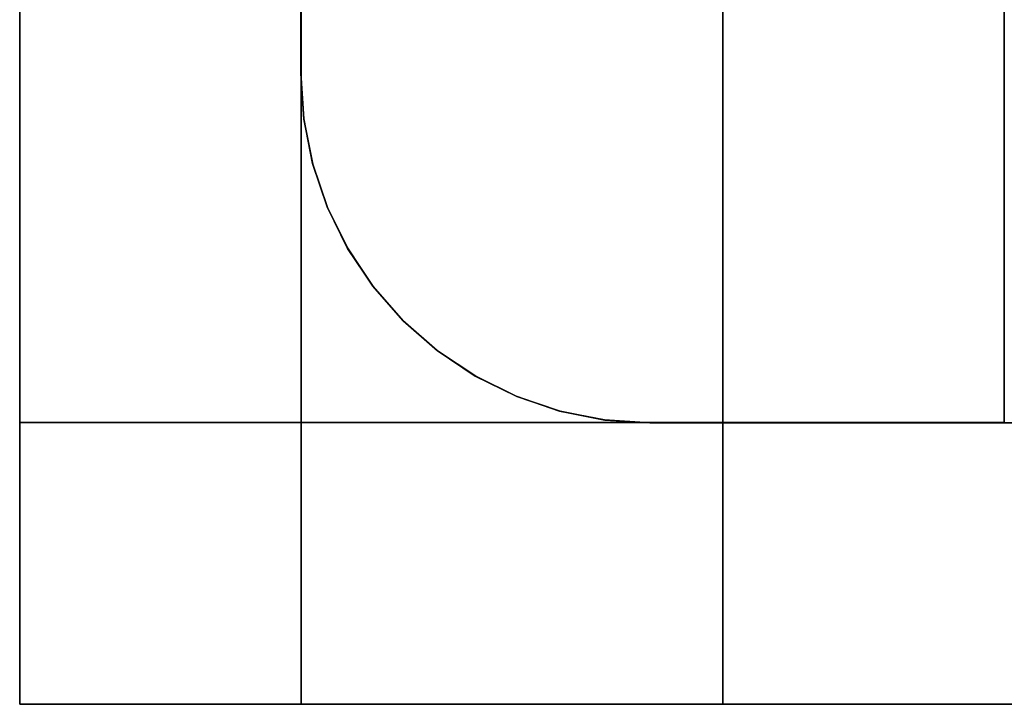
# Model space of a CAD drawing. Header units: millimetres. Extents: x -35 to 33166, y -35 to 31591.
# Tile 1 of 100: x 1428 to 1784, y -35 to 213. Entities that reach past the tile are written whole.
import ezdxf

# ---------------------------------------------------------------- set-up
doc = ezdxf.new("R2010")
doc.units = ezdxf.units.MM
doc.header["$LTSCALE"] = 25.4
doc.layers.get('0').update_dxf_attribs({"true_color": 0xffffff})
for name, color, linetype, true_color in [('end caps & lintels', 7, 'Continuous', 0xffa500), ('ICF - L1', 7, 'Continuous', 0xb4b464), ('ICF - L2', 7, 'Continuous', 0x64ff64)]:
    doc.layers.add(name, color=color, linetype=linetype, true_color=true_color)

# ---------------------------------------------------------------- blocks, each defined once
blk = doc.blocks.new('Group8169')
for p, q in [((-7.438659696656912e-07, -3.189086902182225e-05, 366.5300006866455), (-627.8, -3.189086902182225e-05, 366.5300006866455)), ((-627.8, -3.189086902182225e-05, -7.629394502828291e-07), (-7.438659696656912e-07, -3.189086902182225e-05, -7.629394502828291e-07)), ((-7.438659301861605e-07, -685.7999349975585, 366.5300006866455), (-7.438659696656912e-07, -3.189086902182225e-05, 366.5300006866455)), ((-7.438659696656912e-07, -3.189086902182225e-05, 366.5300006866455), (-7.438659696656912e-07, -3.189086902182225e-05, -7.629394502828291e-07)), ((-7.438659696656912e-07, -3.189086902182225e-05, -7.629394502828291e-07), (-7.438659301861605e-07, -685.7999349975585, -7.629394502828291e-07)), ((-627.8, -101.600031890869, 366.5300006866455), (-227.7868357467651, -101.600031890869, 366.5300006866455)), ((-627.8, -101.600031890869, -7.629394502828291e-07), (-227.7868357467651, -101.600031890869, -7.629394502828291e-07)), ((-227.7868357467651, -101.600031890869, 366.5300006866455), (-211.3017227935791, -102.6814581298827, 366.5300006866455)), ((-227.7868357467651, -101.600031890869, -7.629394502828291e-07), (-227.7868357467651, -101.600031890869, 366.5300006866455)), ((-227.7868357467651, -101.600031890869, -7.629394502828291e-07), (-211.3017227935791, -102.6814581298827, -7.629394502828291e-07)), ((-211.3017227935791, -102.6814581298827, 366.5300006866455), (-195.0991628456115, -105.9072302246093, 366.5300006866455)), ((-211.3017227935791, -102.6814581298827, -7.629394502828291e-07), (-195.0991628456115, -105.9072302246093, -7.629394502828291e-07)), ((-211.3017227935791, -102.6814581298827, -7.629394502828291e-07), (-211.3017227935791, -102.6814581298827, 366.5300006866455)), ((-195.0991628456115, -105.9072302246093, 366.5300006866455), (-179.4568884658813, -111.222118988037, 366.5300006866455)), ((-195.0991628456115, -105.9072302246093, -7.629394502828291e-07), (-179.4568884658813, -111.222118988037, -7.629394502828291e-07)), ((-195.0991628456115, -105.9072302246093, -7.629394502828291e-07), (-195.0991628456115, -105.9072302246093, 366.5300006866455)), ((-179.4568884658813, -111.222118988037, 366.5300006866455), (-164.6430034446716, -118.5349478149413, 366.5300006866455)), ((-179.4568884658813, -111.222118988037, -7.629394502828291e-07), (-164.6430034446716, -118.5349478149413, -7.629394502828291e-07)), ((-179.4568884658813, -111.222118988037, -7.629394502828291e-07), (-179.4568884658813, -111.222118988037, 366.5300006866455)), ((-164.6430034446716, -118.5349478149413, 366.5300006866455), (-150.9114288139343, -127.7203367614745, 366.5300006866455)), ((-150.9114288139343, -127.7203367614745, -7.629394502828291e-07), (-164.6430034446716, -118.5349478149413, -7.629394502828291e-07)), ((-164.6430034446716, -118.5349478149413, -7.629394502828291e-07), (-164.6430034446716, -118.5349478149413, 366.5300006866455)), ((-150.9114288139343, -127.7203367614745, 366.5300006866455), (-138.4975305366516, -138.621027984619, 366.5300006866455)), ((-138.4975305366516, -138.621027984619, -7.629394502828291e-07), (-150.9114288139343, -127.7203367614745, -7.629394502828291e-07)), ((-150.9114288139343, -127.7203367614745, -7.629394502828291e-07), (-150.9114288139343, -127.7203367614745, 366.5300006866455)), ((-138.4975305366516, -138.621027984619, 366.5300006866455), (-127.6140742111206, -151.0499205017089, 366.5300006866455)), ((-127.6140742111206, -151.0499205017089, -7.629394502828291e-07), (-138.4975305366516, -138.621027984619, -7.629394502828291e-07)), ((-138.4975305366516, -138.621027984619, -7.629394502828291e-07), (-138.4975305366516, -138.621027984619, 366.5300006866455)), ((-127.6140742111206, -151.0499205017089, 366.5300006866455), (-118.4476218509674, -164.7942366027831, 366.5300006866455)), ((-118.4476218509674, -164.7942366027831, -7.629394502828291e-07), (-127.6140742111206, -151.0499205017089, -7.629394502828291e-07)), ((-127.6140742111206, -151.0499205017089, -7.629394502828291e-07), (-127.6140742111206, -151.0499205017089, 366.5300006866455)), ((-118.4476218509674, -164.7942366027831, 366.5300006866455), (-111.1552859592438, -179.6182348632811, 366.5300006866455)), ((-118.4476218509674, -164.7942366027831, -7.629394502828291e-07), (-111.1552859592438, -179.6182348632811, -7.629394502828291e-07)), ((-118.4476218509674, -164.7942366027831, -7.629394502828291e-07), (-118.4476218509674, -164.7942366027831, 366.5300006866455)), ((-111.1552859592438, -179.6182348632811, 366.5300006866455), (-105.8620528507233, -195.2677641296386, 366.5300006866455)), ((-111.1552859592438, -179.6182348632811, -7.629394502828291e-07), (-105.8620528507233, -195.2677641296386, -7.629394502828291e-07)), ((-111.1552859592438, -179.6182348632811, -7.629394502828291e-07), (-111.1552859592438, -179.6182348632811, 366.5300006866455)), ((-105.8620528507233, -195.2677641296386, 366.5300006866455), (-102.6586570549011, -211.4748175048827, 366.5300006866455)), ((-105.8620528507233, -195.2677641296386, -7.629394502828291e-07), (-102.6586570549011, -211.4748175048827, -7.629394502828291e-07)), ((-105.8620528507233, -195.2677641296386, -7.629394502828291e-07), (-105.8620528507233, -195.2677641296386, 366.5300006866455)), ((-102.6586570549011, -211.4748175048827, 366.5300006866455), (-101.600000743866, -227.9614080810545, 366.5300006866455)), ((-102.6586570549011, -211.4748175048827, -7.629394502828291e-07), (-101.600000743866, -227.9614080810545, -7.629394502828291e-07)), ((-102.6586570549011, -211.4748175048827, -7.629394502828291e-07), (-102.6586570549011, -211.4748175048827, 366.5300006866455)), ((-101.600000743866, -227.9614080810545, 366.5300006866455), (-101.6000007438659, -685.7999349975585, 366.5300006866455)), ((-101.600000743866, -227.9614080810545, -7.629394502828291e-07), (-101.6000007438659, -685.7999349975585, -7.629394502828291e-07)), ((-101.600000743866, -227.9614080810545, -7.629394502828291e-07), (-101.600000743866, -227.9614080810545, 366.5300006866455))]:
    blk.add_line(p, q)
blk = doc.blocks.new('6XR35_90_C_MSG#72')
blk.add_blockref('Group8169', (0, 0))
blk = doc.blocks.new('Group7849')
for p, q in [((-1092.199934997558, -7.438658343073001e-07, -7.629394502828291e-07), (-3.189086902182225e-05, -7.438659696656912e-07, -7.629394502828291e-07)), ((-1092.199934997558, -7.438658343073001e-07, 457.1999992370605), (-3.189086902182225e-05, -7.438659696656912e-07, 457.1999992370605)), ((-3.189086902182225e-05, -7.438659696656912e-07, -7.629394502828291e-07), (-3.189086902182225e-05, -627.8, -7.629394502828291e-07)), ((-3.189086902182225e-05, -7.438659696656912e-07, -7.629394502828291e-07), (-3.189086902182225e-05, -7.438659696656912e-07, 457.1999992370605)), ((-3.189086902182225e-05, -7.438659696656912e-07, 457.1999992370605), (-3.189086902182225e-05, -627.8, 457.1999992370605)), ((-227.7868063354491, -101.6000007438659, -7.629394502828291e-07), (-1092.199934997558, -101.6000007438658, -7.629394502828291e-07)), ((-227.7868063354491, -101.6000007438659, 457.1999992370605), (-1092.199934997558, -101.6000007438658, 457.1999992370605)), ((-211.301766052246, -102.6814451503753, -7.629394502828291e-07), (-227.7868063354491, -101.6000007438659, -7.629394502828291e-07)), ((-227.7868063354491, -101.6000007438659, -7.629394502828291e-07), (-227.7868063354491, -101.6000007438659, 457.1999992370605)), ((-211.301766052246, -102.6814451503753, 457.1999992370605), (-227.7868063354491, -101.6000007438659, 457.1999992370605)), ((-195.099169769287, -105.9072414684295, -7.629394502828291e-07), (-211.301766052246, -102.6814451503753, -7.629394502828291e-07)), ((-195.099169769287, -105.9072414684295, 457.1999992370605), (-211.301766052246, -102.6814451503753, 457.1999992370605)), ((-211.301766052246, -102.6814451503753, -7.629394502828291e-07), (-211.301766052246, -102.6814451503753, 457.1999992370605)), ((-179.4569075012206, -111.2221060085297, -7.629394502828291e-07), (-195.099169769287, -105.9072414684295, -7.629394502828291e-07)), ((-179.4569075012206, -111.2221060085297, 457.1999992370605), (-195.099169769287, -105.9072414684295, 457.1999992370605)), ((-195.099169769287, -105.9072414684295, -7.629394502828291e-07), (-195.099169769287, -105.9072414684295, 457.1999992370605)), ((-164.6429861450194, -118.5349348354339, -7.629394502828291e-07), (-179.4569075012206, -111.2221060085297, -7.629394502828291e-07)), ((-164.6429861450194, -118.5349348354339, 457.1999992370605), (-179.4569075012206, -111.2221060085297, 457.1999992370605)), ((-179.4569075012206, -111.2221060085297, -7.629394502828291e-07), (-179.4569075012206, -111.2221060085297, 457.1999992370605)), ((-150.9114599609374, -127.7203782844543, -7.629394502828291e-07), (-164.6429861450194, -118.5349348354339, -7.629394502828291e-07)), ((-150.9114599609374, -127.7203782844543, 457.1999992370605), (-164.6429861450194, -118.5349348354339, 457.1999992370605)), ((-164.6429861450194, -118.5349348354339, -7.629394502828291e-07), (-164.6429861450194, -118.5349348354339, 457.1999992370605)), ((-138.4974890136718, -138.6209968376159, -7.629394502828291e-07), (-150.9114599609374, -127.7203782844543, -7.629394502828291e-07)), ((-138.4974890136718, -138.6209968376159, 457.1999992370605), (-150.9114599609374, -127.7203782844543, 457.1999992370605)), ((-150.9114599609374, -127.7203782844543, -7.629394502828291e-07), (-150.9114599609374, -127.7203782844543, 457.1999992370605)), ((-127.6140447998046, -151.0499620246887, -7.629394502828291e-07), (-138.4974890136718, -138.6209968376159, -7.629394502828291e-07)), ((-127.6140447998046, -151.0499620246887, 457.1999992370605), (-138.4974890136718, -138.6209968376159, 457.1999992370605)), ((-138.4974890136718, -138.6209968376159, -7.629394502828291e-07), (-138.4974890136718, -138.6209968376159, 457.1999992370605)), ((-118.4476469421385, -164.7942175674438, -7.629394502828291e-07), (-127.6140447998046, -151.0499620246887, -7.629394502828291e-07)), ((-118.4476469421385, -164.7942175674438, 457.1999992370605), (-127.6140447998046, -151.0499620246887, 457.1999992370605)), ((-127.6140447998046, -151.0499620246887, 457.1999992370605), (-127.6140447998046, -151.0499620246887, -7.629394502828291e-07)), ((-118.4476469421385, -164.7942175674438, -7.629394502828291e-07), (-111.1552626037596, -179.6182037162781, -7.629394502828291e-07)), ((-111.1552626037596, -179.6182037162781, 457.1999992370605), (-118.4476469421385, -164.7942175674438, 457.1999992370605)), ((-118.4476469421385, -164.7942175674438, 457.1999992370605), (-118.4476469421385, -164.7942175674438, -7.629394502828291e-07)), ((-111.1552626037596, -179.6182037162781, -7.629394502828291e-07), (-105.8620779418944, -195.2678056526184, -7.629394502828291e-07)), ((-105.8620779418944, -195.2678056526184, 457.1999992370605), (-111.1552626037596, -179.6182037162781, 457.1999992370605)), ((-111.1552626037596, -179.6182037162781, 457.1999992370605), (-111.1552626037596, -179.6182037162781, -7.629394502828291e-07)), ((-105.8620779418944, -195.2678056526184, -7.629394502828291e-07), (-102.6586882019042, -211.4748105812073, -7.629394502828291e-07)), ((-102.6586882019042, -211.4748105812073, 457.1999992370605), (-105.8620779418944, -195.2678056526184, 457.1999992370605)), ((-105.8620779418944, -195.2678056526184, 457.1999992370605), (-105.8620779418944, -195.2678056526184, -7.629394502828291e-07)), ((-102.6586882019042, -211.4748105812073, -7.629394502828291e-07), (-101.600031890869, -227.9614011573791, -7.629394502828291e-07)), ((-101.600031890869, -227.9614011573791, 457.1999992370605), (-102.6586882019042, -211.4748105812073, 457.1999992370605)), ((-102.6586882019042, -211.4748105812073, 457.1999992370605), (-102.6586882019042, -211.4748105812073, -7.629394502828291e-07)), ((-101.600031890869, -227.9614011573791, -7.629394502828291e-07), (-101.600031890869, -627.8, -7.629394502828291e-07)), ((-101.600031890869, -227.9614011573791, 457.1999992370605), (-101.600031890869, -627.8, 457.1999992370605)), ((-101.600031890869, -227.9614011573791, 457.1999992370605), (-101.600031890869, -227.9614011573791, -7.629394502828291e-07))]:
    blk.add_line(p, q)
blk = doc.blocks.new('6XR35_90_C_MSG#33')
blk.add_blockref('Group7849', (0, 0))
blk = doc.blocks.new('Group#3573')
for p, q in [((-1092.199934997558, -7.438658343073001e-07, 358.0699066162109), (-3.189086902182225e-05, -7.438659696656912e-07, 358.0699066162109)), ((-1092.199934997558, -7.438658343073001e-07, 457.2000961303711), (-3.189086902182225e-05, -7.438659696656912e-07, 457.2000961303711)), ((-3.189086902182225e-05, -7.438659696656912e-07, 358.0699066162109), (-3.189086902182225e-05, -627.8, 358.0699066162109)), ((-3.189086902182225e-05, -7.438659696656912e-07, 358.0699066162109), (-3.189086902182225e-05, -7.438659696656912e-07, 457.2000961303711)), ((-3.189086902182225e-05, -7.438659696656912e-07, 457.2000961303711), (-3.189086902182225e-05, -627.8, 457.2000961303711)), ((-227.7868063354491, -101.6000007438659, 358.0699066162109), (-1092.199934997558, -101.6000007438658, 358.0699066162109)), ((-227.7868063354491, -101.6000007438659, 457.2000961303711), (-1092.199934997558, -101.6000007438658, 457.2000961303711)), ((-211.301766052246, -102.6814451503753, 358.0699066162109), (-227.7868063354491, -101.6000007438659, 358.0699066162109)), ((-227.7868063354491, -101.6000007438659, 358.0699066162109), (-227.7868063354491, -101.6000007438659, 457.2000961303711)), ((-211.301766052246, -102.6814451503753, 457.2000961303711), (-227.7868063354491, -101.6000007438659, 457.2000961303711)), ((-195.099169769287, -105.9072414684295, 358.0699066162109), (-211.301766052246, -102.6814451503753, 358.0699066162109)), ((-195.099169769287, -105.9072414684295, 457.2000961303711), (-211.301766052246, -102.6814451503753, 457.2000961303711)), ((-211.301766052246, -102.6814451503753, 457.2000961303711), (-211.301766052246, -102.6814451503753, 358.0699066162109)), ((-179.4569075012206, -111.2221060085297, 358.0699066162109), (-195.099169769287, -105.9072414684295, 358.0699066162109)), ((-179.4569075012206, -111.2221060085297, 457.2000961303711), (-195.099169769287, -105.9072414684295, 457.2000961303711)), ((-195.099169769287, -105.9072414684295, 457.2000961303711), (-195.099169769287, -105.9072414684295, 358.0699066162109)), ((-164.6429861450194, -118.5349348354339, 358.0699066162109), (-179.4569075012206, -111.2221060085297, 358.0699066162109)), ((-164.6429861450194, -118.5349348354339, 457.2000961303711), (-179.4569075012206, -111.2221060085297, 457.2000961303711)), ((-179.4569075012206, -111.2221060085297, 457.2000961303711), (-179.4569075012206, -111.2221060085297, 358.0699066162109)), ((-150.9114599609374, -127.7203782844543, 358.0699066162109), (-164.6429861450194, -118.5349348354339, 358.0699066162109)), ((-150.9114599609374, -127.7203782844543, 457.2000961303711), (-164.6429861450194, -118.5349348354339, 457.2000961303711)), ((-164.6429861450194, -118.5349348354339, 457.2000961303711), (-164.6429861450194, -118.5349348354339, 358.0699066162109)), ((-138.4974890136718, -138.6209968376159, 358.0699066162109), (-150.9114599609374, -127.7203782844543, 358.0699066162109)), ((-138.4974890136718, -138.6209968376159, 457.2000961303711), (-150.9114599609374, -127.7203782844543, 457.2000961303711)), ((-150.9114599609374, -127.7203782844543, 457.2000961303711), (-150.9114599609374, -127.7203782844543, 358.0699066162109)), ((-127.6140447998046, -151.0499620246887, 358.0699066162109), (-138.4974890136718, -138.6209968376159, 358.0699066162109)), ((-127.6140447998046, -151.0499620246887, 457.2000961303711), (-138.4974890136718, -138.6209968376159, 457.2000961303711)), ((-138.4974890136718, -138.6209968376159, 457.2000961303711), (-138.4974890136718, -138.6209968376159, 358.0699066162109)), ((-118.4476469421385, -164.7942175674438, 358.0699066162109), (-127.6140447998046, -151.0499620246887, 358.0699066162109)), ((-118.4476469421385, -164.7942175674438, 457.2000961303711), (-127.6140447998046, -151.0499620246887, 457.2000961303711)), ((-127.6140447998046, -151.0499620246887, 457.2000961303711), (-127.6140447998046, -151.0499620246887, 358.0699066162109)), ((-111.1552626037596, -179.6182037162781, 358.0699066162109), (-118.4476469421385, -164.7942175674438, 358.0699066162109)), ((-111.1552626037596, -179.6182037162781, 457.2000961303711), (-118.4476469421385, -164.7942175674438, 457.2000961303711)), ((-118.4476469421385, -164.7942175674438, 457.2000961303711), (-118.4476469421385, -164.7942175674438, 358.0699066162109)), ((-105.8620779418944, -195.2678056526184, 358.0699066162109), (-111.1552626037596, -179.6182037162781, 358.0699066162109)), ((-105.8620779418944, -195.2678056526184, 457.2000961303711), (-111.1552626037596, -179.6182037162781, 457.2000961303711)), ((-111.1552626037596, -179.6182037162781, 457.2000961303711), (-111.1552626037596, -179.6182037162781, 358.0699066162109)), ((-102.6586882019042, -211.4748105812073, 358.0699066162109), (-105.8620779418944, -195.2678056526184, 358.0699066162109)), ((-102.6586882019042, -211.4748105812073, 457.2000961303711), (-105.8620779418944, -195.2678056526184, 457.2000961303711)), ((-105.8620779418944, -195.2678056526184, 457.2000961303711), (-105.8620779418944, -195.2678056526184, 358.0699066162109)), ((-101.600031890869, -227.9614011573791, 358.0699066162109), (-102.6586882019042, -211.4748105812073, 358.0699066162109)), ((-101.600031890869, -227.9614011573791, 457.2000961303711), (-102.6586882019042, -211.4748105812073, 457.2000961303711)), ((-102.6586882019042, -211.4748105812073, 457.2000961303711), (-102.6586882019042, -211.4748105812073, 358.0699066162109)), ((-101.600031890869, -627.8, 358.0699066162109), (-101.600031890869, -227.9614011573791, 358.0699066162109)), ((-101.600031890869, -627.8, 457.2000961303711), (-101.600031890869, -227.9614011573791, 457.2000961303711)), ((-101.600031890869, -227.9614011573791, 457.2000961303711), (-101.600031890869, -227.9614011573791, 358.0699066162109))]:
    blk.add_line(p, q)
blk = doc.blocks.new('6XR35_90_C_MSG#243')
blk.add_blockref('Group#3573', (0, 0))
blk = doc.blocks.new('Group#4033')
for p, q in [((-627.8, -3.189086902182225e-05, 9.613037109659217e-05), (-7.438659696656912e-07, -3.189086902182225e-05, 9.613037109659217e-05)), ((-627.8, -3.189086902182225e-05, 457.19990234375), (-7.438659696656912e-07, -3.189086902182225e-05, 457.19990234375)), ((-7.438659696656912e-07, -3.189086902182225e-05, 9.613037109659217e-05), (-7.438659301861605e-07, -685.7999349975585, 9.613037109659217e-05)), ((-7.438659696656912e-07, -3.189086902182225e-05, 457.19990234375), (-7.438659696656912e-07, -3.189086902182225e-05, 9.613037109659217e-05)), ((-7.438659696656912e-07, -3.189086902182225e-05, 457.19990234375), (-7.438659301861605e-07, -685.7999349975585, 457.19990234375)), ((-627.8, -101.600031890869, 457.19990234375), (-227.7868357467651, -101.600031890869, 457.19990234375)), ((-356.1340102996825, -101.600031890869, 9.613037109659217e-05), (-227.7868357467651, -101.600031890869, 9.613037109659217e-05)), ((-227.7868357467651, -101.600031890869, 457.19990234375), (-227.7868357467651, -101.600031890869, 9.613037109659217e-05)), ((-227.7868357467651, -101.600031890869, 9.613037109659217e-05), (-211.3017227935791, -102.6814581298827, 9.613037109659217e-05)), ((-211.3017227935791, -102.6814581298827, 457.19990234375), (-227.7868357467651, -101.600031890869, 457.19990234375)), ((-211.3017227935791, -102.6814581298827, 9.613037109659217e-05), (-195.0991628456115, -105.9072302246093, 9.613037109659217e-05)), ((-211.3017227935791, -102.6814581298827, 9.613037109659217e-05), (-211.3017227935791, -102.6814581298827, 457.19990234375)), ((-195.0991628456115, -105.9072302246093, 457.19990234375), (-211.3017227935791, -102.6814581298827, 457.19990234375)), ((-195.0991628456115, -105.9072302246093, 9.613037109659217e-05), (-195.0991628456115, -105.9072302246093, 457.19990234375)), ((-195.0991628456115, -105.9072302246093, 9.613037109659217e-05), (-179.4568884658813, -111.222118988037, 9.613037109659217e-05)), ((-179.4568884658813, -111.222118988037, 457.19990234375), (-195.0991628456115, -105.9072302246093, 457.19990234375)), ((-179.4568884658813, -111.222118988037, 9.613037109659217e-05), (-179.4568884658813, -111.222118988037, 457.19990234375)), ((-179.4568884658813, -111.222118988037, 9.613037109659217e-05), (-164.6430034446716, -118.5349478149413, 9.613037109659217e-05)), ((-164.6430034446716, -118.5349478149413, 457.19990234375), (-179.4568884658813, -111.222118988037, 457.19990234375)), ((-164.6430034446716, -118.5349478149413, 9.613037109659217e-05), (-164.6430034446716, -118.5349478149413, 457.19990234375)), ((-150.9114288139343, -127.7203367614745, 9.613037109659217e-05), (-164.6430034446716, -118.5349478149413, 9.613037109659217e-05)), ((-150.9114288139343, -127.7203367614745, 457.19990234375), (-164.6430034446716, -118.5349478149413, 457.19990234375)), ((-138.4975305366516, -138.621027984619, 9.613037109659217e-05), (-150.9114288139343, -127.7203367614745, 9.613037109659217e-05)), ((-150.9114288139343, -127.7203367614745, 9.613037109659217e-05), (-150.9114288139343, -127.7203367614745, 457.19990234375)), ((-138.4975305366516, -138.621027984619, 457.19990234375), (-150.9114288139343, -127.7203367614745, 457.19990234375)), ((-127.6140742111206, -151.0499205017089, 9.613037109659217e-05), (-138.4975305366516, -138.621027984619, 9.613037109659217e-05)), ((-138.4975305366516, -138.621027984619, 9.613037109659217e-05), (-138.4975305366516, -138.621027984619, 457.19990234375)), ((-127.6140742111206, -151.0499205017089, 457.19990234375), (-138.4975305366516, -138.621027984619, 457.19990234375)), ((-118.4476218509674, -164.7942366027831, 9.613037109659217e-05), (-127.6140742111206, -151.0499205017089, 9.613037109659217e-05)), ((-127.6140742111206, -151.0499205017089, 457.19990234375), (-127.6140742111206, -151.0499205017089, 9.613037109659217e-05)), ((-118.4476218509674, -164.7942366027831, 457.19990234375), (-127.6140742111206, -151.0499205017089, 457.19990234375)), ((-111.1552859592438, -179.6182348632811, 9.613037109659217e-05), (-118.4476218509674, -164.7942366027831, 9.613037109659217e-05)), ((-118.4476218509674, -164.7942366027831, 457.19990234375), (-118.4476218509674, -164.7942366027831, 9.613037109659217e-05)), ((-111.1552859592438, -179.6182348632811, 457.19990234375), (-118.4476218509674, -164.7942366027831, 457.19990234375)), ((-111.1552859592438, -179.6182348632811, 9.613037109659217e-05), (-105.8620528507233, -195.2677641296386, 9.613037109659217e-05)), ((-111.1552859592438, -179.6182348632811, 457.19990234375), (-111.1552859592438, -179.6182348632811, 9.613037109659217e-05)), ((-105.8620528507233, -195.2677641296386, 457.19990234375), (-111.1552859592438, -179.6182348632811, 457.19990234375)), ((-105.8620528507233, -195.2677641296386, 9.613037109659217e-05), (-102.6586570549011, -211.4748175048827, 9.613037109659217e-05)), ((-105.8620528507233, -195.2677641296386, 457.19990234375), (-105.8620528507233, -195.2677641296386, 9.613037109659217e-05)), ((-102.6586570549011, -211.4748175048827, 457.19990234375), (-105.8620528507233, -195.2677641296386, 457.19990234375)), ((-102.6586570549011, -211.4748175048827, 9.613037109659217e-05), (-101.6000007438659, -227.9614080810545, 9.613037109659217e-05)), ((-102.6586570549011, -211.4748175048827, 457.19990234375), (-102.6586570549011, -211.4748175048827, 9.613037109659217e-05)), ((-101.6000007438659, -227.9614080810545, 457.19990234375), (-102.6586570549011, -211.4748175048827, 457.19990234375)), ((-101.6000007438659, -227.9614080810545, 9.613037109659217e-05), (-101.6000007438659, -685.7999349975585, 9.613037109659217e-05)), ((-101.6000007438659, -227.9614080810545, 457.19990234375), (-101.6000007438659, -685.7999349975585, 457.19990234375)), ((-101.6000007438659, -227.9614080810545, 457.19990234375), (-101.6000007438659, -227.9614080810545, 9.613037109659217e-05))]:
    blk.add_line(p, q)
blk = doc.blocks.new('6XR35_90_C_MSG#283')
blk.add_blockref('Group#4033', (0, 0))
blk = doc.blocks.new('Group3573')
at = {"layer": 'ICF - L1', "extrusion": (0, 0, -1), "zscale": -1, "rotation": 270}
for name, p in [('6XR35_90_C_MSG#72', (-1427.91, -34.58, -357.2)), ('6XR35_90_C_MSG#283', (-1427.91, -34.58, -3100.4))]:
    blk.add_blockref(name, p, dxfattribs=at)
at = {"layer": 'ICF - L1', "rotation": 180}
for name, p in [('6XR35_90_C_MSG#33', (1427.91, -34.58, -100)), ('6XR35_90_C_MSG#243', (1427.91, -34.58, 2643.2))]:
    blk.add_blockref(name, p, dxfattribs=at)
blk = doc.blocks.new('Group#3786')
for p, q in [((-1092.200011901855, -7.438658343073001e-07, 457.1999023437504), (-1.190185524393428e-05, -7.438659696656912e-07, 457.1999023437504)), ((-1092.200011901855, -7.438658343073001e-07, -9.765624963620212e-05), (-1.190185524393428e-05, -7.438659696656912e-07, -9.765624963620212e-05)), ((-1.190185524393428e-05, -7.438659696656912e-07, -9.765624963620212e-05), (-1.190185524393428e-05, -7.438659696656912e-07, 457.1999023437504)), ((-1.190185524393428e-05, -7.438659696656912e-07, -9.765624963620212e-05), (-1.190185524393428e-05, -627.8, -9.765624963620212e-05)), ((-1.190185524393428e-05, -7.438659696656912e-07, 457.1999023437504), (-1.190185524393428e-05, -627.8, 457.1999023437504)), ((-227.7868832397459, -101.6000007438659, -9.765624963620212e-05), (-1092.200011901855, -101.6000007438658, -9.765624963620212e-05)), ((-227.7868832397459, -101.6000007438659, 457.1999023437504), (-1092.200011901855, -101.6000007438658, 457.1999023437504)), ((-227.7868832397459, -101.6000007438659, -9.765624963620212e-05), (-227.7868832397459, -101.6000007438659, 457.1999023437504)), ((-211.3016491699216, -102.6814451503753, -9.765624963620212e-05), (-227.7868832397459, -101.6000007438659, -9.765624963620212e-05)), ((-211.3016491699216, -102.6814451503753, 457.1999023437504), (-227.7868832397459, -101.6000007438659, 457.1999023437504)), ((-195.0991497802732, -105.9072414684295, -9.765624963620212e-05), (-211.3016491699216, -102.6814451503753, -9.765624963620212e-05)), ((-195.0991497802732, -105.9072414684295, 457.1999023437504), (-211.3016491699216, -102.6814451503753, 457.1999023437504)), ((-211.3016491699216, -102.6814451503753, -9.765624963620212e-05), (-211.3016491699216, -102.6814451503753, 457.1999023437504)), ((-179.4568875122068, -111.2221060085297, -9.765624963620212e-05), (-195.0991497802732, -105.9072414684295, -9.765624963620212e-05)), ((-179.4568875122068, -111.2221060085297, 457.1999023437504), (-195.0991497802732, -105.9072414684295, 457.1999023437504)), ((-195.0991497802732, -105.9072414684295, -9.765624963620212e-05), (-195.0991497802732, -105.9072414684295, 457.1999023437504)), ((-164.6429661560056, -118.5349348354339, -9.765624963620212e-05), (-179.4568875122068, -111.2221060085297, -9.765624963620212e-05)), ((-164.6429661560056, -118.5349348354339, 457.1999023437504), (-179.4568875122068, -111.2221060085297, 457.1999023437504)), ((-179.4568875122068, -111.2221060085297, -9.765624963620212e-05), (-179.4568875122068, -111.2221060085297, 457.1999023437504)), ((-150.9114399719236, -127.7203782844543, -9.765624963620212e-05), (-164.6429661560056, -118.5349348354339, -9.765624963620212e-05)), ((-150.9114399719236, -127.7203782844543, 457.1999023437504), (-164.6429661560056, -118.5349348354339, 457.1999023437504)), ((-164.6429661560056, -118.5349348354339, -9.765624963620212e-05), (-164.6429661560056, -118.5349348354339, 457.1999023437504)), ((-138.4975659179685, -138.6209968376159, -9.765624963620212e-05), (-150.9114399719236, -127.7203782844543, -9.765624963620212e-05)), ((-138.4975659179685, -138.6209968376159, 457.1999023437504), (-150.9114399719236, -127.7203782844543, 457.1999023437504)), ((-150.9114399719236, -127.7203782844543, -9.765624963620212e-05), (-150.9114399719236, -127.7203782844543, 457.1999023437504)), ((-127.6141217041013, -151.0499620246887, -9.765624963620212e-05), (-138.4975659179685, -138.6209968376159, -9.765624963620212e-05)), ((-127.6141217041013, -151.0499620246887, 457.1999023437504), (-138.4975659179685, -138.6209968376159, 457.1999023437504)), ((-138.4975659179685, -138.6209968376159, -9.765624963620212e-05), (-138.4975659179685, -138.6209968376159, 457.1999023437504)), ((-118.4476269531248, -164.7942175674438, -9.765624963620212e-05), (-127.6141217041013, -151.0499620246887, -9.765624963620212e-05)), ((-118.4476269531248, -164.7942175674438, 457.1999023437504), (-127.6141217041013, -151.0499620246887, 457.1999023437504)), ((-127.6141217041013, -151.0499620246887, 457.1999023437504), (-127.6141217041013, -151.0499620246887, -9.765624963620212e-05)), ((-118.4476269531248, -164.7942175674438, -9.765624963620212e-05), (-111.1552426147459, -179.6182037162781, -9.765624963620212e-05)), ((-111.1552426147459, -179.6182037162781, 457.1999023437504), (-118.4476269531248, -164.7942175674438, 457.1999023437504)), ((-118.4476269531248, -164.7942175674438, 457.1999023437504), (-118.4476269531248, -164.7942175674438, -9.765624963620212e-05)), ((-111.1552426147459, -179.6182037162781, -9.765624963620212e-05), (-105.8620579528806, -195.2678056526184, -9.765624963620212e-05)), ((-105.8620579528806, -195.2678056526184, 457.1999023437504), (-111.1552426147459, -179.6182037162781, 457.1999023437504)), ((-111.1552426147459, -179.6182037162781, 457.1999023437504), (-111.1552426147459, -179.6182037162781, -9.765624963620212e-05)), ((-105.8620579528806, -195.2678056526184, -9.765624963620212e-05), (-102.6586682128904, -211.4748105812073, -9.765624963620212e-05)), ((-102.6586682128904, -211.4748105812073, 457.1999023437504), (-105.8620579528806, -195.2678056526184, 457.1999023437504)), ((-105.8620579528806, -195.2678056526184, 457.1999023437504), (-105.8620579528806, -195.2678056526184, -9.765624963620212e-05)), ((-102.6586682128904, -211.4748105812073, -9.765624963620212e-05), (-101.6000119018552, -227.9614011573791, -9.765624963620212e-05)), ((-101.6000119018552, -227.9614011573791, 457.1999023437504), (-102.6586682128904, -211.4748105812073, 457.1999023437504)), ((-102.6586682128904, -211.4748105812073, 457.1999023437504), (-102.6586682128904, -211.4748105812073, -9.765624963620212e-05)), ((-101.6000119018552, -227.9614011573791, 457.1999023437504), (-101.6000119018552, -627.8, 457.1999023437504)), ((-101.6000119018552, -227.9614011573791, 457.1999023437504), (-101.6000119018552, -227.9614011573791, -9.765624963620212e-05)), ((-101.6000119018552, -227.9614011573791, -9.765624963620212e-05), (-101.6000119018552, -627.8, -9.765624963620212e-05))]:
    blk.add_line(p, q)
blk = doc.blocks.new('6XR35_90_C#3_MSG#18')
blk.add_blockref('Group#3786', (0, 0))
blk = doc.blocks.new('Group9460')
for p, q in [((-7.438659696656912e-07, -1.190185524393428e-05, 233.9298095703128), (-627.8, -1.190185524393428e-05, 233.9298095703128)), ((-627.8, -1.190185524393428e-05, -9.765624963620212e-05), (-7.438659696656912e-07, -1.190185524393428e-05, -9.765624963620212e-05)), ((-7.438659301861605e-07, -685.8000119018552, 233.9298095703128), (-7.438659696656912e-07, -1.190185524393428e-05, 233.9298095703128)), ((-7.438659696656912e-07, -1.190185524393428e-05, 233.9298095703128), (-7.438659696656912e-07, -1.190185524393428e-05, -9.765624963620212e-05)), ((-7.438659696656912e-07, -1.190185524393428e-05, -9.765624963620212e-05), (-7.438659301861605e-07, -685.8000119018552, -9.765624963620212e-05)), ((-627.8, -101.6000119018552, 233.9298095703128), (-227.7868357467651, -101.6000119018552, 233.9298095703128)), ((-627.8, -101.6000119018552, -9.765624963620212e-05), (-227.7868357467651, -101.6000119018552, -9.765624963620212e-05)), ((-227.7868357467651, -101.6000119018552, 233.9298095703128), (-211.3017227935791, -102.6814381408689, 233.9298095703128)), ((-227.7868357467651, -101.6000119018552, -9.765624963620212e-05), (-227.7868357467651, -101.6000119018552, 233.9298095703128)), ((-227.7868357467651, -101.6000119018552, -9.765624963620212e-05), (-211.3017227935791, -102.6814381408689, -9.765624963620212e-05)), ((-211.3017227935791, -102.6814381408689, 233.9298095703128), (-195.0991628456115, -105.9072102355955, 233.9298095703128)), ((-211.3017227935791, -102.6814381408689, -9.765624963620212e-05), (-211.3017227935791, -102.6814381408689, 233.9298095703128)), ((-211.3017227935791, -102.6814381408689, -9.765624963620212e-05), (-195.0991628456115, -105.9072102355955, -9.765624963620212e-05)), ((-195.0991628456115, -105.9072102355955, 233.9298095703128), (-179.4568884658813, -111.2220989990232, 233.9298095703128)), ((-195.0991628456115, -105.9072102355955, -9.765624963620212e-05), (-195.0991628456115, -105.9072102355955, 233.9298095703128)), ((-195.0991628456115, -105.9072102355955, -9.765624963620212e-05), (-179.4568884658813, -111.2220989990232, -9.765624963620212e-05)), ((-179.4568884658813, -111.2220989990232, 233.9298095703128), (-164.6430034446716, -118.5349278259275, 233.9298095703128)), ((-179.4568884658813, -111.2220989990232, -9.765624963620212e-05), (-179.4568884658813, -111.2220989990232, 233.9298095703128)), ((-179.4568884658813, -111.2220989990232, -9.765624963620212e-05), (-164.6430034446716, -118.5349278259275, -9.765624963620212e-05)), ((-164.6430034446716, -118.5349278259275, 233.9298095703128), (-150.9114288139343, -127.7204136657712, 233.9298095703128)), ((-164.6430034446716, -118.5349278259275, -9.765624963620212e-05), (-164.6430034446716, -118.5349278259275, 233.9298095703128)), ((-150.9114288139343, -127.7204136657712, -9.765624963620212e-05), (-164.6430034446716, -118.5349278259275, -9.765624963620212e-05)), ((-150.9114288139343, -127.7204136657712, 233.9298095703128), (-138.4975305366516, -138.6210079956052, 233.9298095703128)), ((-138.4975305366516, -138.6210079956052, -9.765624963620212e-05), (-150.9114288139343, -127.7204136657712, -9.765624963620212e-05)), ((-150.9114288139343, -127.7204136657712, -9.765624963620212e-05), (-150.9114288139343, -127.7204136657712, 233.9298095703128)), ((-138.4975305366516, -138.6210079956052, 233.9298095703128), (-127.6140742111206, -151.0499974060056, 233.9298095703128)), ((-127.6140742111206, -151.0499974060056, -9.765624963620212e-05), (-138.4975305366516, -138.6210079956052, -9.765624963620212e-05)), ((-138.4975305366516, -138.6210079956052, -9.765624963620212e-05), (-138.4975305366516, -138.6210079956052, 233.9298095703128)), ((-127.6140742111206, -151.0499974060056, 233.9298095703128), (-118.4476218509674, -164.7942166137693, 233.9298095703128)), ((-118.4476218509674, -164.7942166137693, -9.765624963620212e-05), (-127.6140742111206, -151.0499974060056, -9.765624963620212e-05)), ((-127.6140742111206, -151.0499974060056, -9.765624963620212e-05), (-127.6140742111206, -151.0499974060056, 233.9298095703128)), ((-118.4476218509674, -164.7942166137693, 233.9298095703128), (-111.1552859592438, -179.6182148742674, 233.9298095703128)), ((-118.4476218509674, -164.7942166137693, -9.765624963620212e-05), (-118.4476218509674, -164.7942166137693, 233.9298095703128)), ((-118.4476218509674, -164.7942166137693, -9.765624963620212e-05), (-111.1552859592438, -179.6182148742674, -9.765624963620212e-05)), ((-111.1552859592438, -179.6182148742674, 233.9298095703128), (-105.8620528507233, -195.2678410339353, 233.9298095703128)), ((-111.1552859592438, -179.6182148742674, -9.765624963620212e-05), (-111.1552859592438, -179.6182148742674, 233.9298095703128)), ((-111.1552859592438, -179.6182148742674, -9.765624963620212e-05), (-105.8620528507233, -195.2678410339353, -9.765624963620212e-05)), ((-105.8620528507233, -195.2678410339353, 233.9298095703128), (-102.6586570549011, -211.4748944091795, 233.9298095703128)), ((-105.8620528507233, -195.2678410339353, -9.765624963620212e-05), (-105.8620528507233, -195.2678410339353, 233.9298095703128)), ((-105.8620528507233, -195.2678410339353, -9.765624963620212e-05), (-102.6586570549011, -211.4748944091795, -9.765624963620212e-05)), ((-102.6586570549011, -211.4748944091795, 233.9298095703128), (-101.600000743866, -227.9614849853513, 233.9298095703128)), ((-102.6586570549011, -211.4748944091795, -9.765624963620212e-05), (-102.6586570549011, -211.4748944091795, 233.9298095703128)), ((-102.6586570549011, -211.4748944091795, -9.765624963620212e-05), (-101.600000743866, -227.9614849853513, -9.765624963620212e-05)), ((-101.600000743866, -227.9614849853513, 233.9298095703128), (-101.6000007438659, -685.8000119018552, 233.9298095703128)), ((-101.600000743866, -227.9614849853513, -9.765624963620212e-05), (-101.600000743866, -227.9614849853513, 233.9298095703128)), ((-101.600000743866, -227.9614849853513, -9.765624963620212e-05), (-101.6000007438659, -685.8000119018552, -9.765624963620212e-05))]:
    blk.add_line(p, q)
blk = doc.blocks.new('6XR35_90_C#3_MSG#39')
blk.add_blockref('Group9460', (0, 0))
blk = doc.blocks.new('Group10170')
for p, q in [((-627.8, -1.190185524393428e-05, 232.6698089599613), (-7.438659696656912e-07, -1.190185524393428e-05, 232.6698089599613)), ((-627.8, -1.190185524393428e-05, 457.1999023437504), (-7.438659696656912e-07, -1.190185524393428e-05, 457.1999023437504)), ((-7.438659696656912e-07, -1.190185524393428e-05, 232.6698089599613), (-7.438659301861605e-07, -685.8000119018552, 232.6698089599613)), ((-7.438659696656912e-07, -1.190185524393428e-05, 457.1999023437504), (-7.438659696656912e-07, -1.190185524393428e-05, 232.6698089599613)), ((-7.438659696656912e-07, -1.190185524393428e-05, 457.1999023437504), (-7.438659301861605e-07, -685.8000119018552, 457.1999023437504)), ((-227.7868357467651, -101.6000119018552, 232.6698089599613), (-627.8, -101.6000119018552, 232.6698089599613)), ((-627.8, -101.6000119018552, 457.1999023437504), (-227.7868357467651, -101.6000119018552, 457.1999023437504)), ((-211.3017227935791, -102.6814381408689, 232.6698089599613), (-227.7868357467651, -101.6000119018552, 232.6698089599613)), ((-227.7868357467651, -101.6000119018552, 232.6698089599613), (-227.7868357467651, -101.6000119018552, 457.1999023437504)), ((-211.3017227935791, -102.6814381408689, 457.1999023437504), (-227.7868357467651, -101.6000119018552, 457.1999023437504)), ((-195.0991628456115, -105.9072102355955, 232.6698089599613), (-211.3017227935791, -102.6814381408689, 232.6698089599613)), ((-195.0991628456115, -105.9072102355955, 457.1999023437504), (-211.3017227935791, -102.6814381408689, 457.1999023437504)), ((-211.3017227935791, -102.6814381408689, 232.6698089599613), (-211.3017227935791, -102.6814381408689, 457.1999023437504)), ((-179.4568884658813, -111.2220989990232, 232.6698089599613), (-195.0991628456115, -105.9072102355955, 232.6698089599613)), ((-179.4568884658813, -111.2220989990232, 457.1999023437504), (-195.0991628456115, -105.9072102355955, 457.1999023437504)), ((-195.0991628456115, -105.9072102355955, 232.6698089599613), (-195.0991628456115, -105.9072102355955, 457.1999023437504)), ((-164.6430034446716, -118.5349278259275, 232.6698089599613), (-179.4568884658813, -111.2220989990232, 232.6698089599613)), ((-164.6430034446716, -118.5349278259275, 457.1999023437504), (-179.4568884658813, -111.2220989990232, 457.1999023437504)), ((-179.4568884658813, -111.2220989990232, 232.6698089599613), (-179.4568884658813, -111.2220989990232, 457.1999023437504)), ((-150.9114288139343, -127.7204136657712, 232.6698089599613), (-164.6430034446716, -118.5349278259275, 232.6698089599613)), ((-150.9114288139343, -127.7204136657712, 457.1999023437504), (-164.6430034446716, -118.5349278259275, 457.1999023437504)), ((-164.6430034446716, -118.5349278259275, 232.6698089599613), (-164.6430034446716, -118.5349278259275, 457.1999023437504)), ((-138.4975305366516, -138.6210079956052, 232.6698089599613), (-150.9114288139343, -127.7204136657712, 232.6698089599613)), ((-138.4975305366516, -138.6210079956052, 457.1999023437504), (-150.9114288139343, -127.7204136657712, 457.1999023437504)), ((-150.9114288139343, -127.7204136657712, 232.6698089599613), (-150.9114288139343, -127.7204136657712, 457.1999023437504)), ((-127.6140742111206, -151.0499974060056, 232.6698089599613), (-138.4975305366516, -138.6210079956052, 232.6698089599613)), ((-127.6140742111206, -151.0499974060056, 457.1999023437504), (-138.4975305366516, -138.6210079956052, 457.1999023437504)), ((-138.4975305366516, -138.6210079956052, 232.6698089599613), (-138.4975305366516, -138.6210079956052, 457.1999023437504)), ((-118.4476218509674, -164.7942166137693, 232.6698089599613), (-127.6140742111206, -151.0499974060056, 232.6698089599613)), ((-118.4476218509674, -164.7942166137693, 457.1999023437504), (-127.6140742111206, -151.0499974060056, 457.1999023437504)), ((-127.6140742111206, -151.0499974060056, 232.6698089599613), (-127.6140742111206, -151.0499974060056, 457.1999023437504)), ((-111.1552859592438, -179.6182148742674, 232.6698089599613), (-118.4476218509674, -164.7942166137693, 232.6698089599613)), ((-111.1552859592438, -179.6182148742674, 457.1999023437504), (-118.4476218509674, -164.7942166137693, 457.1999023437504)), ((-118.4476218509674, -164.7942166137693, 232.6698089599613), (-118.4476218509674, -164.7942166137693, 457.1999023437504)), ((-105.8620528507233, -195.2678410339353, 232.6698089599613), (-111.1552859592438, -179.6182148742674, 232.6698089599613)), ((-105.8620528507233, -195.2678410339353, 457.1999023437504), (-111.1552859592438, -179.6182148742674, 457.1999023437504)), ((-111.1552859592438, -179.6182148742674, 232.6698089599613), (-111.1552859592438, -179.6182148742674, 457.1999023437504)), ((-102.6586570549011, -211.4748944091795, 232.6698089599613), (-105.8620528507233, -195.2678410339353, 232.6698089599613)), ((-102.6586570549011, -211.4748944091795, 457.1999023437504), (-105.8620528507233, -195.2678410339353, 457.1999023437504)), ((-105.8620528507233, -195.2678410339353, 232.6698089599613), (-105.8620528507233, -195.2678410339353, 457.1999023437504)), ((-101.600000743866, -227.9614849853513, 232.6698089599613), (-102.6586570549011, -211.4748944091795, 232.6698089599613)), ((-101.600000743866, -227.9614849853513, 457.1999023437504), (-102.6586570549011, -211.4748944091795, 457.1999023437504)), ((-102.6586570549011, -211.4748944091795, 232.6698089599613), (-102.6586570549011, -211.4748944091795, 457.1999023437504)), ((-101.6000007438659, -685.8000119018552, 232.6698089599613), (-101.600000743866, -227.9614849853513, 232.6698089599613)), ((-101.600000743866, -227.9614849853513, 457.1999023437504), (-101.6000007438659, -685.8000119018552, 457.1999023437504)), ((-101.600000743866, -227.9614849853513, 457.1999023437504), (-101.600000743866, -227.9614849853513, 232.6698089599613))]:
    blk.add_line(p, q)
blk = doc.blocks.new('6XR35_90_C#3_MSG#78')
blk.add_blockref('Group10170', (0, 0))
blk = doc.blocks.new('Group10441')
for p, q in [((-1.190185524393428e-05, -7.438659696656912e-07, 124.2000732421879), (-1092.200011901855, -7.438658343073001e-07, 124.2000732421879)), ((-1092.200011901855, -7.438658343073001e-07, -9.765624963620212e-05), (-1.190185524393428e-05, -7.438659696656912e-07, -9.765624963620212e-05)), ((-1.190185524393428e-05, -627.8, 124.2000732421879), (-1.190185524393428e-05, -7.438659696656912e-07, 124.2000732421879)), ((-1.190185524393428e-05, -7.438659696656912e-07, -9.765624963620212e-05), (-1.190185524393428e-05, -627.8, -9.765624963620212e-05)), ((-1.190185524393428e-05, -7.438659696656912e-07, 124.2000732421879), (-1.190185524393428e-05, -7.438659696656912e-07, -9.765624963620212e-05)), ((-1092.200011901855, -101.6000007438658, 124.2000732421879), (-227.7868832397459, -101.6000007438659, 124.2000732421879)), ((-1092.200011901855, -101.6000007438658, -9.765624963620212e-05), (-227.7868832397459, -101.6000007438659, -9.765624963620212e-05)), ((-227.7868832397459, -101.6000007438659, 124.2000732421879), (-211.3016491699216, -102.6814451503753, 124.2000732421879)), ((-227.7868832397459, -101.6000007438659, 124.2000732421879), (-227.7868832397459, -101.6000007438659, -9.765624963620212e-05)), ((-211.3016491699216, -102.6814451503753, -9.765624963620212e-05), (-227.7868832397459, -101.6000007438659, -9.765624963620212e-05)), ((-211.3016491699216, -102.6814451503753, 124.2000732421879), (-195.0991497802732, -105.9072414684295, 124.2000732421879)), ((-195.0991497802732, -105.9072414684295, -9.765624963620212e-05), (-211.3016491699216, -102.6814451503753, -9.765624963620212e-05)), ((-211.3016491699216, -102.6814451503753, 124.2000732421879), (-211.3016491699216, -102.6814451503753, -9.765624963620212e-05)), ((-195.0991497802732, -105.9072414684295, 124.2000732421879), (-179.4568875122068, -111.2221060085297, 124.2000732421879)), ((-179.4568875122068, -111.2221060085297, -9.765624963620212e-05), (-195.0991497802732, -105.9072414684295, -9.765624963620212e-05)), ((-195.0991497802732, -105.9072414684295, 124.2000732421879), (-195.0991497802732, -105.9072414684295, -9.765624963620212e-05)), ((-179.4568875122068, -111.2221060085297, 124.2000732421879), (-164.6429661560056, -118.5349348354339, 124.2000732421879)), ((-164.6429661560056, -118.5349348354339, -9.765624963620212e-05), (-179.4568875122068, -111.2221060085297, -9.765624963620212e-05)), ((-179.4568875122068, -111.2221060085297, 124.2000732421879), (-179.4568875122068, -111.2221060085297, -9.765624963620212e-05)), ((-164.6429661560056, -118.5349348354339, 124.2000732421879), (-150.9114399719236, -127.7203782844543, 124.2000732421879)), ((-150.9114399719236, -127.7203782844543, -9.765624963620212e-05), (-164.6429661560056, -118.5349348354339, -9.765624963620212e-05)), ((-164.6429661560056, -118.5349348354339, 124.2000732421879), (-164.6429661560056, -118.5349348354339, -9.765624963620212e-05)), ((-150.9114399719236, -127.7203782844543, 124.2000732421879), (-138.4975659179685, -138.6209968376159, 124.2000732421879)), ((-138.4975659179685, -138.6209968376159, -9.765624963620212e-05), (-150.9114399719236, -127.7203782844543, -9.765624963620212e-05)), ((-150.9114399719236, -127.7203782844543, 124.2000732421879), (-150.9114399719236, -127.7203782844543, -9.765624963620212e-05)), ((-138.4975659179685, -138.6209968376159, 124.2000732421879), (-127.6141217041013, -151.0499620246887, 124.2000732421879)), ((-127.6141217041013, -151.0499620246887, -9.765624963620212e-05), (-138.4975659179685, -138.6209968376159, -9.765624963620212e-05)), ((-138.4975659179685, -138.6209968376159, 124.2000732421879), (-138.4975659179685, -138.6209968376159, -9.765624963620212e-05)), ((-127.6141217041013, -151.0499620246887, 124.2000732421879), (-118.4476269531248, -164.7942175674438, 124.2000732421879)), ((-118.4476269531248, -164.7942175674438, -9.765624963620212e-05), (-127.6141217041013, -151.0499620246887, -9.765624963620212e-05)), ((-127.6141217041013, -151.0499620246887, 124.2000732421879), (-127.6141217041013, -151.0499620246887, -9.765624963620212e-05)), ((-118.4476269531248, -164.7942175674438, 124.2000732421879), (-111.1552426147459, -179.6182037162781, 124.2000732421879)), ((-118.4476269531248, -164.7942175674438, -9.765624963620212e-05), (-111.1552426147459, -179.6182037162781, -9.765624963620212e-05)), ((-118.4476269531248, -164.7942175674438, 124.2000732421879), (-118.4476269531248, -164.7942175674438, -9.765624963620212e-05)), ((-111.1552426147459, -179.6182037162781, 124.2000732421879), (-105.8620579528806, -195.2678056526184, 124.2000732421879)), ((-111.1552426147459, -179.6182037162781, -9.765624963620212e-05), (-105.8620579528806, -195.2678056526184, -9.765624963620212e-05)), ((-111.1552426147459, -179.6182037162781, 124.2000732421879), (-111.1552426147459, -179.6182037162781, -9.765624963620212e-05)), ((-105.8620579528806, -195.2678056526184, 124.2000732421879), (-102.6586682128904, -211.4748105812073, 124.2000732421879)), ((-105.8620579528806, -195.2678056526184, -9.765624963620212e-05), (-102.6586682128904, -211.4748105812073, -9.765624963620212e-05)), ((-105.8620579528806, -195.2678056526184, 124.2000732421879), (-105.8620579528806, -195.2678056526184, -9.765624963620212e-05)), ((-102.6586682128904, -211.4748105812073, 124.2000732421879), (-101.6000119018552, -227.9614011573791, 124.2000732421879)), ((-102.6586682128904, -211.4748105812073, 124.2000732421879), (-102.6586682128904, -211.4748105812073, -9.765624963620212e-05)), ((-102.6586682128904, -211.4748105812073, -9.765624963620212e-05), (-101.6000119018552, -227.9614011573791, -9.765624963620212e-05)), ((-101.6000119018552, -227.9614011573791, 124.2000732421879), (-101.6000119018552, -627.8, 124.2000732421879)), ((-101.6000119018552, -227.9614011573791, 124.2000732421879), (-101.6000119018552, -227.9614011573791, -9.765624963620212e-05)), ((-101.6000119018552, -227.9614011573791, -9.765624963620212e-05), (-101.6000119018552, -627.8, -9.765624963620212e-05))]:
    blk.add_line(p, q)
blk = doc.blocks.new('6XR35_90_C#3_MSG#101')
blk.add_blockref('Group10441', (0, 0))
blk = doc.blocks.new('Group3664')
at = {"layer": 'ICF - L2', "rotation": 180}
for name, p in [('6XR35_90_C#3_MSG#18', (1427.92, -34.58, 3557.599999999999)), ('6XR35_90_C#3_MSG#101', (1427.92, -34.58, 6300.799999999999))]:
    blk.add_blockref(name, p, dxfattribs=at)
at = {"layer": 'ICF - L2', "extrusion": (0, 0, -1), "zscale": -1, "rotation": 270}
for name, p in [('6XR35_90_C#3_MSG#39', (-1427.92, -34.58, -4014.799999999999)), ('6XR35_90_C#3_MSG#78', (-1427.92, -34.58, -5843.599999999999))]:
    blk.add_blockref(name, p, dxfattribs=at)
blk = doc.blocks.new('Group4863')
for p, q in [((1529.647, -34.58, 4250), (1529.647, 321.274, 4250)), ((1529.647, 321.274, 4250), (1529.647, 321.274, 4187)), ((1529.647, 321.274, 4187), (1529.647, -34.58, 4187)), ((1529.647, 321.274, 4250), (1682.047, 321.274, 4250)), ((1529.647, 321.274, 4187), (1682.047, 321.274, 4187)), ((1682.047, -34.58, 4250), (1682.047, 321.274, 4250)), ((1682.047, 321.274, 4187), (1682.047, -34.58, 4187)), ((1682.047, 321.274, 4250), (1682.047, 321.274, 4187)), ((1529.647, -34.58, 4187), (1529.647, -34.58, 4250)), ((1682.047, -34.58, 4250), (1529.647, -34.58, 4250)), ((1529.647, -34.58, 4187), (1682.047, -34.58, 4187)), ((1682.047, -34.58, 4187), (1682.047, -34.58, 4250))]:
    blk.add_line(p, q)
blk = doc.blocks.new('Group4864')
for p, q in [((1529.647, 321.274, 6075), (1529.647, -34.58000000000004, 6075)), ((1529.647, -34.58000000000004, 6138), (1529.647, 321.274, 6138)), ((1529.647, 321.274, 6138), (1529.647, 321.274, 6075)), ((1682.047, 321.274, 6075), (1529.647, 321.274, 6075)), ((1529.647, 321.274, 6138), (1682.047, 321.274, 6138)), ((1682.047, 321.274, 6075), (1682.047, -34.58000000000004, 6075)), ((1682.047, 321.274, 6138), (1682.047, 321.274, 6075)), ((1682.047, -34.58000000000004, 6138), (1682.047, 321.274, 6138)), ((1529.647, -34.58000000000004, 6075), (1529.647, -34.58000000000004, 6138)), ((1529.647, -34.58000000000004, 6075), (1682.047, -34.58000000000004, 6075)), ((1529.647, -34.58000000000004, 6138), (1682.047, -34.58000000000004, 6138)), ((1682.047, -34.58000000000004, 6075), (1682.047, -34.58000000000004, 6138))]:
    blk.add_line(p, q)
blk = doc.blocks.new('Group#32')
for p, q in [((1783.764, 219.42, 725), (1783.764, 67.01999999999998, 725)), ((1783.764, 67.01999999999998, 662), (1783.764, 219.42, 662)), ((1783.764, 67.01999999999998, 725), (3002.964, 67.01999999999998, 725)), ((1783.764, 67.01999999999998, 662), (1783.764, 67.01999999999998, 725)), ((3002.964, 67.01999999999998, 662), (1783.764, 67.01999999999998, 662))]:
    blk.add_line(p, q)
blk = doc.blocks.new('Group#35')
for p, q in [((1783.764, 67.01999999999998, 3000), (1783.764, 219.42, 3000)), ((1783.764, 67.01999999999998, 3063), (1783.764, 219.42, 3063)), ((3002.964, 67.01999999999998, 3000), (1783.764, 67.01999999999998, 3000)), ((1783.764, 67.01999999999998, 3063), (3002.964, 67.01999999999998, 3063)), ((1783.764, 67.01999999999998, 3000), (1783.764, 67.01999999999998, 3063))]:
    blk.add_line(p, q)
blk = doc.blocks.new('Group#38')
for p, q in [((1427.91, 219.547, 725), (1783.764, 219.547, 725)), ((1783.764, 219.547, 662), (1427.91, 219.547, 662)), ((1427.91, 219.547, 662), (1427.91, 219.547, 725)), ((1427.91, 219.547, 725), (1427.91, 67.14700000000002, 725)), ((1427.91, 67.14700000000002, 662), (1427.91, 219.547, 662)), ((1783.764, 219.547, 725), (1783.764, 219.547, 662)), ((1783.764, 67.14700000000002, 725), (1783.764, 219.547, 725)), ((1783.764, 67.14700000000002, 662), (1783.764, 219.547, 662)), ((1427.91, 67.14700000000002, 725), (1783.764, 67.14700000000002, 725)), ((1427.91, 67.14700000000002, 662), (1427.91, 67.14700000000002, 725)), ((1783.764, 67.14700000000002, 662), (1427.91, 67.14700000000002, 662)), ((1783.764, 67.14700000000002, 725), (1783.764, 67.14700000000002, 662))]:
    blk.add_line(p, q)
blk = doc.blocks.new('Group#39')
for p, q in [((1783.764, 219.547, 3000), (1427.91, 219.547, 3000)), ((1427.91, 219.547, 3000), (1427.91, 219.547, 3063)), ((1427.91, 219.547, 3063), (1783.764, 219.547, 3063)), ((1427.91, 67.14700000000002, 3000), (1427.91, 219.547, 3000)), ((1427.91, 67.14700000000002, 3063), (1427.91, 219.547, 3063)), ((1783.764, 219.547, 3063), (1783.764, 219.547, 3000)), ((1783.764, 219.547, 3000), (1783.764, 67.14700000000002, 3000)), ((1783.764, 67.14700000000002, 3063), (1783.764, 219.547, 3063)), ((1783.764, 67.14700000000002, 3000), (1427.91, 67.14700000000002, 3000)), ((1427.91, 67.14700000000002, 3063), (1783.764, 67.14700000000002, 3063)), ((1427.91, 67.14700000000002, 3000), (1427.91, 67.14700000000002, 3063)), ((1783.764, 67.14700000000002, 3063), (1783.764, 67.14700000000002, 3000))]:
    blk.add_line(p, q)

msp = doc.modelspace()

# ---------------------------------------------------------------- block references
for name in ['Group3573', 'Group3664']:
    msp.add_blockref(name, (0, 0))
at = {"layer": 'end caps & lintels', "color": 131, "true_color": 0x99ffff}
for name in ['Group4863', 'Group4864', 'Group#38', 'Group#39', 'Group#32', 'Group#35']:
    msp.add_blockref(name, (0, 0), dxfattribs=at)

doc.saveas('drawing.dxf')
